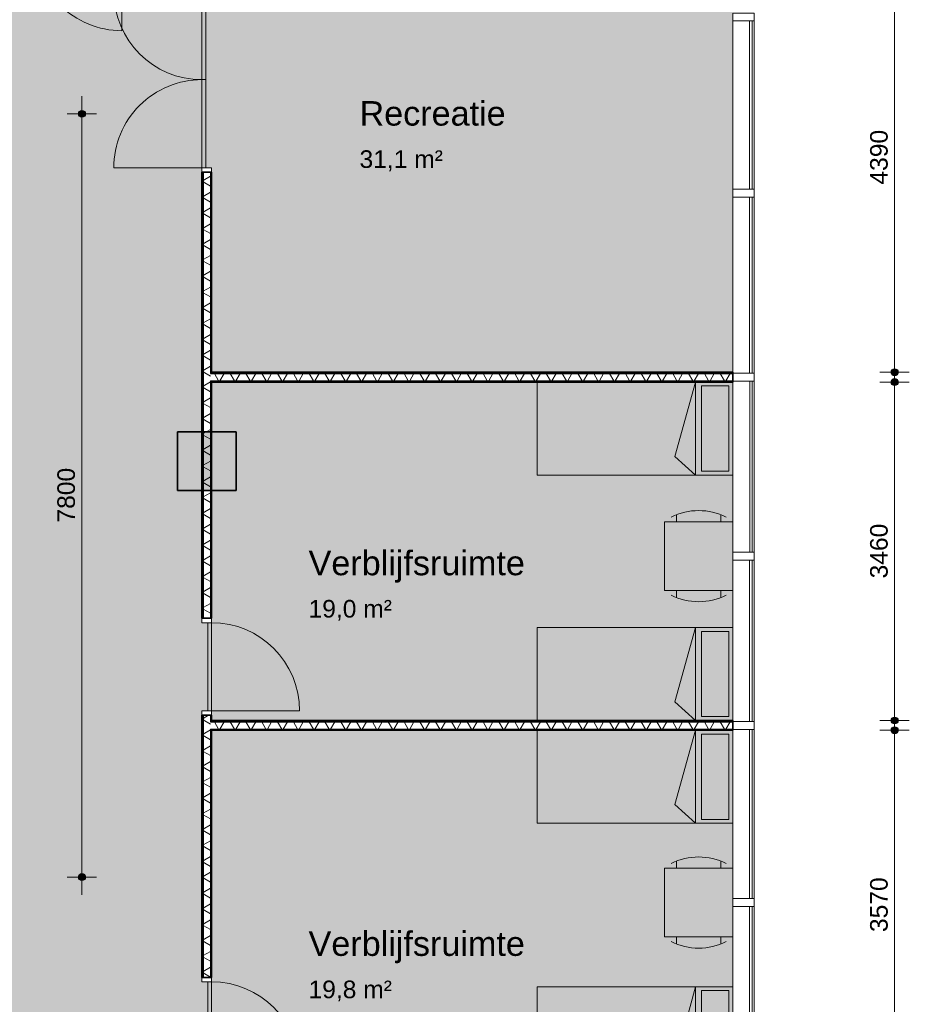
# Model space of a CAD drawing. Header units: millimetres. Extents: x 78984 to 109533, y 218 to 35070.
# Tile 23 of 28: x 100435 to 109533, y 14316 to 24378. Entities that reach past the tile are written whole.
import ezdxf

# ---------------------------------------------------------------- set-up
doc = ezdxf.new("R2010")
doc.units = ezdxf.units.MM
doc.linetypes.add('Hidden', pattern=[4, 2, -2])
for name, color, linetype, lineweight in [('A-ANNO-DIMS', 211, 'Continuous', 9), ('A-ANNO-DIMS-100', 211, 'Continuous', 9), ('A-AREA-IDEN', 2, 'Continuous', 13), ('A-AREA-PATT', 32, 'Continuous', 9), ('A-DETL', 90, 'Continuous', 13), ('A-DOOR', 31, 'Continuous', 18), ('A-DOOR-FRAM', 31, 'Continuous', 13), ('A-GLAZ-CURT', 52, 'Continuous', 13), ('A-GLAZ-CWMG', 51, 'Continuous', 13), ('A-WALL', 113, 'Continuous', 18), ('A-WALL-PATT', 111, 'Continuous', 35), ('I-WALL', 2, 'Continuous', 18), ('S-COLS', 52, 'Continuous', 18)]:
    doc.layers.add(name, color=color, linetype=linetype, lineweight=lineweight)
doc.styles.add('Arial', font='arial.ttf', dxfattribs={"height": 180})
doc.styles.add('Arial_1', font='arial.ttf', dxfattribs={"height": 250})
doc.dimstyles.new('1_8mm', dxfattribs={"dimscale": 304.8, "dimtxt": 183.646692, "dimasz": 0.918635, "dimexe": 0.492126, "dimexo": 0.0625, "dimgap": 0.059055, "dimtad": 1, "dimdec": 0, "dimrnd": 5, "dimzin": 0, "dimdsep": 46, "dimtxsty": 'Arial', "dimblk1": 'DOTSMALL', "dimblk2": 'DOTSMALL', "dimsah": 1, "dimcen": 0.09, "dimdle": 0.590551, "dimazin": 0, "dimtfac": 1, "dimtdec": 4, "dimtix": 1, "dimtmove": 0, "dimatfit": 3, "dimfxl": 0.492126, "dimfxlon": 1, "dimtvp": 1, "dimtolj": 1, "dimtzin": 0, "dimlwd": 13, "dimlwe": 13, "dimarcsym": 2})
pattern_1 = [(0, (102297.75, 15775.7), (0, 200), []), (0, (102297.75, 15759.7), (0, 200), []), (0, (102297.75, 15743.7), (0, 200), []), (0, (102297.75, 15727.7), (0, 200), [])]
pattern_2 = [(90, (105062.75, 17115.65), (-200, -6e-13), []), (90, (105078.75, 17115.65), (-200, -6e-13), []), (90, (105094.75, 17115.65), (-200, -6e-13), []), (90, (105110.75, 17115.65), (-200, -6e-13), [])]
pattern_3 = [(90, (105062.75, 20674.71), (-200, -6e-13), []), (90, (105078.75, 20674.71), (-200, -6e-13), []), (90, (105094.75, 20674.71), (-200, -6e-13), []), (90, (105110.75, 20674.71), (-200, -6e-13), [])]

# ---------------------------------------------------------------- blocks, each defined once
blk = doc.blocks.new('System Panel - glas_offset-35-7511927-plot_02')
at = {"layer": 'A-GLAZ-CURT'}
for p, q in [((860, -22.5), (-860, -22.5)), ((-860, -22.5), (-860, -47.5)), ((-860, -47.5), (860, -47.5)), ((860, -47.5), (860, -22.5))]:
    blk.add_line(p, q, dxfattribs=at)
blk = doc.blocks.new('Rectangular Mullion - 80x220-V5-plot_02')
at = {"layer": 'A-GLAZ-CWMG'}
for p, q in [((107728, 22646), (107728, 24366)), ((107948, 22646), (107948, 24366))]:
    blk.add_line(p, q, dxfattribs=at)
blk = doc.blocks.new('Rectangular Mullion - 80x220-7500623-plot_02')
at = {"layer": 'A-GLAZ-CWMG'}
for p, q in [((-40, 220), (40, 220)), ((-40, 0), (-40, 220)), ((40, 220), (40, 0)), ((40, 0), (-40, 0))]:
    blk.add_line(p, q, dxfattribs=at)
blk = doc.blocks.new('System Panel - glas_offset-35-7518252-plot_02')
at = {"layer": 'A-GLAZ-CURT'}
for p, q in [((900, -23), (-900, -23)), ((-900, -23), (-900, -48)), ((-900, -48), (900, -48)), ((900, -48), (900, -23))]:
    blk.add_line(p, q, dxfattribs=at)
blk = doc.blocks.new('Rectangular Mullion - 80x220-7518248-plot_02')
at = {"layer": 'A-GLAZ-CWMG'}
for p, q in [((107728, 20775), (107728, 22566)), ((107948, 20765), (107948, 22566))]:
    blk.add_line(p, q, dxfattribs=at)
blk = doc.blocks.new('System Panel - glas_offset-35-7511177-plot_02')
at = {"layer": 'A-GLAZ-CURT'}
for p, q in [((825, -22.5), (-825, -22.5)), ((-825, -22.5), (-825, -47.5)), ((-825, -47.5), (825, -47.5)), ((825, -47.5), (825, -22.5))]:
    blk.add_line(p, q, dxfattribs=at)
blk = doc.blocks.new('Rectangular Mullion - 80x220-7511936-plot_02')
at = {"layer": 'A-GLAZ-CWMG'}
for p, q in [((86108, 33566), (84458, 33566)), ((86098, 33346), (84458, 33346))]:
    blk.add_line(p, q, dxfattribs=at)
blk = doc.blocks.new('System Panel - glas_offset-35-7518303-plot_02')
at = {"layer": 'A-GLAZ-CURT'}
for p, q in [((875, -23), (-875, -23)), ((-875, -23), (-875, -47)), ((-875, -47), (875, -47)), ((875, -47), (875, -23))]:
    blk.add_line(p, q, dxfattribs=at)
blk = doc.blocks.new('Rectangular Mullion - 80x220-7518300-plot_02')
at = {"layer": 'A-GLAZ-CWMG'}
for p, q in [((107728, 18936), (107728, 20675)), ((107948, 18936), (107948, 20685))]:
    blk.add_line(p, q, dxfattribs=at)
blk = doc.blocks.new('System Panel - glas_offset-35-7511933-plot_02')
at = {"layer": 'A-GLAZ-CURT'}
for p, q in [((865, -22.5), (-865, -22.5)), ((-865, -22.5), (-865, -47.5)), ((-865, -47.5), (865, -47.5)), ((865, -47.5), (865, -22.5))]:
    blk.add_line(p, q, dxfattribs=at)
blk = doc.blocks.new('Rectangular Mullion - 80x220-7511930-plot_02')
at = {"layer": 'A-GLAZ-CWMG'}
for p, q in [((87918, 33566), (86188, 33566)), ((87918, 33346), (86198, 33346))]:
    blk.add_line(p, q, dxfattribs=at)
blk = doc.blocks.new('System Panel - glas_offset-35-7511376-plot_02')
at = {"layer": 'A-GLAZ-CURT'}
for p, q in [((890, -22.5), (-890, -22.5)), ((-890, -22.5), (-890, -47.5)), ((-890, -47.5), (890, -47.5)), ((890, -47.5), (890, -22.5))]:
    blk.add_line(p, q, dxfattribs=at)
blk = doc.blocks.new('Rectangular Mullion - 80x220-V6-plot_02')
at = {"layer": 'A-GLAZ-CWMG'}
for p, q in [((107728, 13546), (107728, 15316)), ((107948, 13536), (107948, 15316))]:
    blk.add_line(p, q, dxfattribs=at)
blk = doc.blocks.new('200_32_ISR_deur_binnen - dagmaat 0900x2300-7587201-plot_02')
at = {"layer": 'A-DOOR', "lineweight": 13}
blk.add_hatch(color=256, dxfattribs=at).paths.add_polyline_path([(-450, 100), (-450, 60), (450, 60), (450, 100), (-423, 100)])
for p, q in [((-450, 100), (-450, 1000)), ((-450, 100), (450, 100)), ((-450, 100), (-450, 60)), ((450, 100), (-450, 100)), ((-450, 60), (450, 60)), ((450, 60), (450, 100))]:
    blk.add_line(p, q, dxfattribs=at)
at = {"layer": 'A-DOOR', "linetype": 'Hidden', "lineweight": 13}
blk.add_line((-450, 60), (450, 60), dxfattribs=at)
at = {"layer": 'A-DOOR', "lineweight": 13}
blk.add_arc((-450, 100), 900, 360, 90, dxfattribs=at)
at = {"layer": 'A-DOOR-FRAM'}
for p, q in [((-450, 100), (-495, 100)), ((-495, 0), (-450, 0)), ((-450, 0), (-450, 100)), ((495, 100), (450, 100)), ((450, 100), (450, 0)), ((450, 0), (495, 0))]:
    blk.add_line(p, q, dxfattribs=at)
blk = doc.blocks.new('300_28_ISR_kolom_vierkant_beton - 600x600-7608494-plot_02')
at = {"layer": 'S-COLS'}
blk.add_hatch(color=256, dxfattribs=at).paths.add_polyline_path([(300, -300), (300, 300), (-300, 300), (-300, -300)])
at = {"layer": 'S-COLS', "lineweight": 35}
for p, q in [((300, 300), (-300, 300)), ((-300, 300), (-300, -300)), ((300, -300), (300, 300)), ((-300, -300), (300, -300))]:
    blk.add_line(p, q, dxfattribs=at)
blk = doc.blocks.new('200_32_ISR_deur_binnen_dubbel - dagmaat 1800x2300-7631075-plot_02')
at = {"layer": 'A-DOOR', "lineweight": 13}
for points in [[(-900, 10), (0, 10), (0, 50), (-900, 50)], [(0, 10), (900, 10), (900, 50), (0, 50)]]:
    blk.add_hatch(color=256, dxfattribs=at).paths.add_polyline_path(points)
for p, q in [((-900, 50), (-900, 950)), ((900, 50), (900, 950)), ((-900, 50), (-39, 50)), ((-900, 50), (-900, 10)), ((0, 50), (-900, 50)), ((-900, 10), (0, 10)), ((900, 50), (0, 50)), ((0, 50), (0, 10)), ((0, 10), (0, 50)), ((0, 10), (900, 10)), ((900, 50), (39, 50)), ((900, 10), (900, 50))]:
    blk.add_line(p, q, dxfattribs=at)
at = {"layer": 'A-DOOR', "linetype": 'Hidden', "lineweight": 13}
for p, q in [((-900, 10), (-39, 10)), ((900, 10), (39, 10))]:
    blk.add_line(p, q, dxfattribs=at)
at = {"layer": 'A-DOOR', "lineweight": 13}
for centre, start, end in [((-900, 50), 360, 90), ((900, 50), 90, 180)]:
    blk.add_arc(centre, 900, start, end, dxfattribs=at)
at = {"layer": 'A-DOOR-FRAM'}
for p, q in [((-900, 50), (-945, 50)), ((-900, -50), (-900, 50)), ((945, 50), (900, 50)), ((900, 50), (900, -50)), ((-945, -50), (-900, -50)), ((900, -50), (945, -50))]:
    blk.add_line(p, q, dxfattribs=at)
blk = doc.blocks.new('200_32_ISR_deur_binnen - dagmaat 0900x2300-7594411-plot_02')
at = {"layer": 'A-DOOR', "lineweight": 13}
blk.add_hatch(color=256, dxfattribs=at).paths.add_polyline_path([(450, -10), (-450, -10), (-450, -50), (450, -50)])
at = {"layer": 'A-DOOR', "linetype": 'Hidden', "lineweight": 13}
blk.add_line((-450, -10), (450, -10), dxfattribs=at)
at = {"layer": 'A-DOOR', "lineweight": 13}
for p, q in [((-450, -10), (450, -10)), ((-450, -50), (-450, -10)), ((-450, -50), (-450, -950)), ((-450, -50), (450, -50)), ((450, -50), (-450, -50)), ((450, -10), (450, -50))]:
    blk.add_line(p, q, dxfattribs=at)
blk.add_arc((-450, -50), 900, 270, 0, dxfattribs=at)
at = {"layer": 'A-DOOR-FRAM'}
for p, q in [((-495, 50), (-450, 50)), ((-450, 50), (-450, -50)), ((450, -50), (450, 50)), ((450, 50), (495, 50)), ((-450, -50), (-495, -50)), ((495, -50), (450, -50))]:
    blk.add_line(p, q, dxfattribs=at)
blk = doc.blocks.new('DIMBLOCK34-plot_02')
at = {"layer": 'A-ANNO-DIMS-100', "lineweight": 25}
h = blk.add_hatch(color=256, dxfattribs=at)
edge = h.paths.add_edge_path()
edge.add_arc((101072, 23416), 35, 0, 360)
h = blk.add_hatch(color=256, dxfattribs=at)
edge = h.paths.add_edge_path()
edge.add_arc((101072, 15616), 35, 0, 360)
at = {"layer": 'A-ANNO-DIMS-100', "lineweight": 13}
for p, q in [((101072, 15436), (101072, 23596)), ((101072, 23416), (100922, 23416)), ((101072, 23416), (101222, 23416)), ((101072, 15616), (100922, 15616)), ((101072, 15616), (101222, 15616))]:
    blk.add_line(p, q, dxfattribs=at)
at = {"layer": 'A-ANNO-DIMS-100', "lineweight": 25}
for centre in [(101072, 23416), (101072, 15616)]:
    blk.add_circle(centre, 35, dxfattribs=at)
at = {"layer": 'A-ANNO-DIMS-100', "color": 0, "lineweight": 13, "insert": (100820, 19239), "char_height": 180, "width": 664.52, "attachment_point": 1, "rotation": 90, "line_spacing_factor": 0.941778, "style": 'Arial'}
blk.add_mtext('7800', dxfattribs=at)
blk = doc.blocks.new('_DotSmall')
at = {"color": 0, "linetype": 'ByBlock', "const_width": 0.5}
blk.add_lwpolyline([(-0.0625, 0, 1), (0.0625, 0, 1)], format="xyb", close=True, dxfattribs=at)
blk = doc.blocks.new('DIMBLOCK43-plot_02')
at = {"layer": 'A-ANNO-DIMS-100', "lineweight": 25}
h = blk.add_hatch(color=256, dxfattribs=at)
edge = h.paths.add_edge_path()
edge.add_arc((109383, 17116), 35, 0, 360)
h = blk.add_hatch(color=256, dxfattribs=at)
edge = h.paths.add_edge_path()
edge.add_arc((109383, 13546), 35, 0, 360)
at = {"layer": 'A-ANNO-DIMS-100', "lineweight": 13}
for p, q in [((109383, 17296), (109383, 13366)), ((109383, 17116), (109233, 17116)), ((109383, 17116), (109533, 17116)), ((109383, 13546), (109233, 13546)), ((109383, 13546), (109533, 13546))]:
    blk.add_line(p, q, dxfattribs=at)
at = {"layer": 'A-ANNO-DIMS-100', "lineweight": 25}
for centre in [(109383, 17116), (109383, 13546)]:
    blk.add_circle(centre, 35, dxfattribs=at)
at = {"layer": 'A-ANNO-DIMS-100', "color": 0, "lineweight": 13, "insert": (109132, 15054), "char_height": 180, "width": 664.52, "attachment_point": 1, "rotation": 90, "line_spacing_factor": 0.941778, "style": 'Arial'}
blk.add_mtext('3570', dxfattribs=at)
blk = doc.blocks.new('DIMBLOCK44-plot_02')
at = {"layer": 'A-ANNO-DIMS-100', "lineweight": 25}
h = blk.add_hatch(color=256, dxfattribs=at)
edge = h.paths.add_edge_path()
edge.add_arc((109383, 20675), 35, 0, 360)
h = blk.add_hatch(color=256, dxfattribs=at)
edge = h.paths.add_edge_path()
edge.add_arc((109383, 17216), 35, 0, 360)
at = {"layer": 'A-ANNO-DIMS-100', "lineweight": 13}
for p, q in [((109383, 20855), (109383, 17036)), ((109383, 20675), (109233, 20675)), ((109383, 20675), (109533, 20675)), ((109383, 17216), (109233, 17216)), ((109383, 17216), (109533, 17216))]:
    blk.add_line(p, q, dxfattribs=at)
at = {"layer": 'A-ANNO-DIMS-100', "lineweight": 25}
for centre in [(109383, 20675), (109383, 17216)]:
    blk.add_circle(centre, 35, dxfattribs=at)
at = {"layer": 'A-ANNO-DIMS-100', "color": 0, "lineweight": 13, "insert": (109132, 18668), "char_height": 180, "width": 664.52, "attachment_point": 1, "rotation": 90, "line_spacing_factor": 0.941778, "style": 'Arial'}
blk.add_mtext('3460', dxfattribs=at)
blk = doc.blocks.new('DIMBLOCK46-plot_02')
at = {"layer": 'A-ANNO-DIMS-100', "lineweight": 25}
h = blk.add_hatch(color=256, dxfattribs=at)
edge = h.paths.add_edge_path()
edge.add_arc((109383, 25166), 35, 0, 360)
h = blk.add_hatch(color=256, dxfattribs=at)
edge = h.paths.add_edge_path()
edge.add_arc((109383, 20775), 35, 0, 360)
at = {"layer": 'A-ANNO-DIMS-100', "lineweight": 13}
for p, q in [((109383, 25166), (109233, 25166)), ((109383, 25166), (109383, 20595)), ((109383, 25166), (109533, 25166)), ((109383, 20775), (109233, 20775)), ((109383, 20775), (109533, 20775))]:
    blk.add_line(p, q, dxfattribs=at)
at = {"layer": 'A-ANNO-DIMS-100', "lineweight": 25}
for centre in [(109383, 25166), (109383, 20775)]:
    blk.add_circle(centre, 35, dxfattribs=at)
at = {"layer": 'A-ANNO-DIMS-100', "color": 0, "lineweight": 13, "insert": (109132, 22693), "char_height": 180, "width": 664.52, "attachment_point": 1, "rotation": 90, "line_spacing_factor": 0.941778, "style": 'Arial'}
blk.add_mtext('4390', dxfattribs=at)

msp = doc.modelspace()

# ---------------------------------------------------------------- hatches: boundary and pattern name
at = {"layer": 'A-AREA-PATT'}
h = msp.add_hatch(color=9, dxfattribs=at)
h.paths.add_polyline_path([(100717.8, 6385.6), (102297.8, 6385.6), (102297.8, 6485.6), (102347.8, 6485.6), (102347.8, 7385.6), (102297.8, 7385.6), (102297.8, 11465.8), (102047.6, 11465.8), (102047.6, 12065.8), (102297.8, 12065.8), (102297.8, 12445.7), (102347.8, 12445.7), (102347.8, 13345.7), (102297.8, 13345.7), (102297.8, 13645.7), (102347.8, 13645.7), (102347.8, 14545.7), (102297.8, 14545.7), (102297.8, 17315.7), (102347.8, 17315.7), (102347.8, 18215.7), (102297.8, 18215.7), (102297.8, 19565.2), (102047.6, 19565.2), (102047.6, 20165.2), (102297.8, 20165.2), (102297.8, 25165.7), (88647.7, 25165.7), (88647.7, 27665.6), (88547.4, 27665.6), (88547.4, 28265.6), (89147.4, 28265.6), (89147.4, 28065.8), (104107.8, 28065.8), (104107.8, 28145.8), (104157.8, 28145.8), (104157.8, 28920.8), (104107.8, 28920.8), (104107.8, 29265.7), (99707.8, 29265.7), (99707.8, 29315.7), (98932.8, 29315.7), (98932.8, 29265.7), (94282.8, 29265.7), (94282.8, 29315.7), (93507.8, 29315.7), (93507.8, 29265.7), (93207.8, 29265.7), (93207.8, 29315.7), (92432.8, 29315.7), (92432.8, 29265.7), (87907.8, 29265.7), (87907.8, 33279.8), (87957.8, 33279.8), (87957.8, 33345.7), (86197.8, 33345.7), (86197.8, 33245.7), (86147.8, 33245.7), (86147.8, 32345.7), (86197.8, 32345.7), (86197.8, 27185.8), (86147.8, 27185.8), (86147.8, 26285.8), (86197.8, 26285.8), (86197.8, 25985.8), (86147.8, 25985.8), (86147.8, 25085.8), (86197.8, 25085.8), (86197.8, 22510.7), (86147.8, 22510.7), (86147.8, 21610.7), (86197.8, 21610.7), (86197.8, 20165.8), (86447.8, 20165.8), (86447.8, 19565.8), (86197.8, 19565.8), (86197.8, 16350.7), (86147.8, 16350.7), (86147.8, 15450.7), (86197.8, 15450.7), (86197.8, 15260.7), (86147.8, 15260.7), (86147.8, 14360.7), (86197.8, 14360.7), (86197.8, 12065.8), (86447.8, 12065.8), (86447.8, 11465.8), (86197.8, 11465.8), (86197.8, 7485.7), (86147.8, 7485.7), (86147.8, 6585.7), (86197.8, 6585.7), (86196.9, 6451.8), (86147.8, 6451.8), (86147.8, 6385.6), (88647.7, 6385.6), (88647.7, 14015.7), (90447.7, 14015.7), (90447.7, 13965.7), (91347.7, 13965.7), (91347.7, 14015.7), (91647.7, 14015.7), (91647.7, 13965.7), (92547.7, 13965.7), (92547.7, 14015.7), (94347.7, 14015.7), (94347.7, 10065.7), (96777.8, 10065.7), (96777.8, 10665.7), (96827.8, 10665.7), (96827.8, 11565.7), (96777.8, 11565.7), (96777.8, 14015.7), (100677.8, 14015.7), (100677.8, 6385.6)])
h.paths.add_polyline_path([(88697.7, 8140.6), (88697.7, 8915.6), (88687.7, 8915.6), (88687.7, 8140.6)])
h.paths.add_polyline_path([(88687.7, 9910.7), (88697.7, 9910.7), (88697.7, 10685.7), (88687.7, 10685.7), (88687.7, 10563.1)])
h.paths.add_polyline_path([(95292.7, 9965.7), (96192.7, 9965.7), (96192.7, 10025.7), (94392.7, 10025.7), (94392.7, 9965.7)])
h.paths.add_polyline_path([(99177.8, 13965.7), (99177.8, 13975.7), (98277.8, 13975.7), (98277.8, 13965.7), (98564.8, 13965.7)])
h.paths.add_polyline_path([(100295.5, 15515.8), (100100.3, 15515.8), (100100.3, 15565.8), (99200.3, 15565.8), (99200.3, 15515.8), (96369.2, 15515.8), (96369.2, 15565.8), (95469.2, 15565.8), (95469.2, 15515.8), (94079.8, 15515.8), (94079.8, 15565.8), (93179.8, 15565.8), (93179.8, 15515.8), (91929.8, 15515.8), (91929.8, 15565.8), (91029.8, 15565.8), (91029.8, 15515.8), (89692.7, 15515.8), (89692.7, 15565.8), (88792.7, 15565.8), (88792.7, 15515.8), (88647.7, 15515.8), (88647.7, 23515.8), (88792.7, 23515.8), (88792.7, 23465.8), (89692.7, 23465.8), (89692.7, 23515.8), (91029.8, 23515.8), (91029.8, 23465.8), (91929.8, 23465.8), (91929.8, 23515.8), (93179.8, 23515.8), (93179.8, 23465.8), (94079.8, 23465.8), (94079.8, 23515.8), (95469.2, 23515.8), (95469.2, 23465.8), (96369.2, 23465.8), (96369.2, 23515.8), (99200.3, 23515.8), (99200.3, 23465.8), (100100.3, 23465.8), (100100.3, 23515.8), (100334.8, 23515.8), (100334.6, 15515.8), (100322.3, 15515.8)])
h.paths.add_polyline_path([(102337.8, 22865.5), (102347.8, 22865.5), (102347.8, 24665.5), (102337.8, 24665.5), (102337.8, 23465.8)])
h.paths.add_polyline_path([(101453, 25205.7), (101480.3, 25205.7), (101480.3, 25265.7), (100580.3, 25265.7), (100580.3, 25205.7)])
h.paths.add_polyline_path([(99010.4, 25205.7), (99785.4, 25205.7), (99785.4, 25265.7), (99010.4, 25265.7)])
h.paths.add_polyline_path([(95676.5, 25205.7), (95935.2, 25205.7), (95935.2, 25265.7), (95160.2, 25265.7), (95160.2, 25205.7), (95284.8, 25205.7)])
h.paths.add_polyline_path([(93357.8, 28015.8), (93747.2, 28015.8), (93747.2, 28025.8), (92847.2, 28025.8), (92847.2, 28015.8)])
h.paths.add_polyline_path([(90097.3, 28015.8), (90097.3, 28025.8), (89197.3, 28025.8), (89197.3, 28015.8), (89900, 28015.8)])
msp.add_hatch(color=41, dxfattribs=at).paths.add_polyline_path([(105397.8, 20774.7), (107727.8, 20774.7), (107727.7, 27965.7), (107661.8, 27965.7), (107661.8, 27915.7), (105497.8, 27915.7), (105497.8, 25165.7), (102397.8, 25165.7), (102397.8, 24665.5), (102347.8, 24665.5), (102347.8, 22865.5), (102397.8, 22865.5), (102397.8, 20774.7)])
h = msp.add_hatch(color=9, dxfattribs=at)
h.paths.add_polyline_path([(104341.3, 17215.7), (107727.8, 17215.7), (107727.8, 20674.7), (102397.8, 20674.7), (102397.8, 20165.2), (102647.6, 20165.2), (102647.6, 19565.2), (102397.8, 19565.2), (102397.8, 17215.7), (102647.6, 17215.7)])
h.paths.add_polyline_path([(102357.8, 17315.7), (102357.8, 18215.7), (102347.8, 18215.7), (102347.8, 17315.7)])
h = msp.add_hatch(color=9, dxfattribs=at)
h.paths.add_polyline_path([(107229.5, 13545.7), (107727.8, 13545.7), (107727.8, 17115.7), (102397.8, 17115.7), (102397.8, 13545.7), (104341.3, 13545.7)])
h.paths.add_polyline_path([(102357.8, 13645.7), (102357.8, 14545.7), (102347.8, 14545.7), (102347.8, 13645.7)])
at = {"layer": 'A-WALL-PATT', "lineweight": 9}
h = msp.add_hatch(dxfattribs=at)
h.set_pattern_fill('FP_5', color=256, angle=90, style=0, pattern_type=2)
h.set_pattern_definition(pattern_1)
h.paths.add_polyline_path([(102310.3, 6385.6), (102310.3, 6440.6), (102297.8, 6440.6), (102297.8, 6385.6)])
h.paths.add_polyline_path([(102310.3, 7430.6), (102310.3, 12400.7), (102297.8, 12400.7), (102297.8, 7430.6)])
h.paths.add_polyline_path([(102310.3, 13390.7), (102310.3, 13600.7), (102297.8, 13600.7), (102297.8, 13390.7)])
h.paths.add_polyline_path([(102310.3, 14590.7), (102310.3, 17270.7), (102297.8, 17270.7), (102297.8, 14590.7)])
h.paths.add_polyline_path([(102297.8, 18260.7), (102310.3, 18260.7), (102310.3, 22820.5), (102297.8, 22820.5), (102297.8, 18730.6)])
h.paths.add_polyline_path([(102297.8, 24710.5), (102310.3, 24710.5), (102310.3, 25165.7), (102297.8, 25165.7), (102297.8, 24856.3)])
h = msp.add_hatch(dxfattribs=at)
h.set_pattern_fill('FP_6', color=256, angle=60, style=0, pattern_type=2)
h.set_pattern_definition([(330, (102297.75, 15775.7), (70, 121.2436), []), (30, (102297.75, 15775.7), (-70, 121.2436), [])])
h.paths.add_polyline_path([(102385.3, 6385.6), (102385.3, 6440.6), (102310.3, 6440.6), (102310.3, 6385.6)])
h.paths.add_polyline_path([(102385.3, 7430.6), (102385.3, 12400.7), (102310.3, 12400.7), (102310.3, 7430.6)])
h.paths.add_polyline_path([(102310.3, 13390.7), (102385.3, 13390.7), (102385.3, 13600.7), (102310.3, 13600.7)])
h.paths.add_polyline_path([(102385.3, 14590.7), (102385.3, 17270.7), (102310.3, 17270.7), (102310.3, 14590.7)])
h.paths.add_polyline_path([(102310.3, 18260.7), (102385.3, 18260.7), (102385.3, 22820.5), (102310.3, 22820.5), (102310.3, 18730.6)])
h.paths.add_polyline_path([(102310.3, 24710.5), (102385.3, 24710.5), (102385.3, 25165.7), (102310.3, 25165.7), (102310.3, 24856.3)])
h = msp.add_hatch(dxfattribs=at)
h.set_pattern_fill('FP_5', color=256, angle=90, style=0, pattern_type=2)
h.set_pattern_definition(pattern_1)
h.paths.add_polyline_path([(102397.8, 6385.6), (102397.8, 6440.6), (102385.3, 6440.6), (102385.3, 6385.6)])
h.paths.add_polyline_path([(102397.8, 7430.6), (102397.8, 9918.2), (102385.3, 9918.2), (102385.3, 7430.6)])
h.paths.add_polyline_path([(102385.3, 9993.2), (102397.8, 9993.2), (102397.8, 12400.7), (102385.3, 12400.7)])
h.paths.add_polyline_path([(102385.3, 13390.7), (102397.8, 13390.7), (102397.8, 13458.2), (102385.3, 13458.2)])
h.paths.add_polyline_path([(102397.8, 13533.2), (102397.8, 13600.7), (102385.3, 13600.7), (102385.3, 13533.2)])
h.paths.add_polyline_path([(102385.3, 14590.7), (102397.8, 14590.7), (102397.8, 17128.2), (102385.3, 17128.2), (102385.3, 14646.9)])
h.paths.add_polyline_path([(102385.3, 17203.2), (102397.8, 17203.2), (102397.8, 17270.7), (102385.3, 17270.7)])
h.paths.add_polyline_path([(102385.3, 18260.7), (102397.8, 18260.7), (102397.8, 20687.2), (102385.3, 20687.2), (102385.3, 18730.6)])
h.paths.add_polyline_path([(102397.8, 20762.2), (102397.8, 22820.5), (102385.3, 22820.5), (102385.3, 20762.2)])
h.paths.add_polyline_path([(102385.3, 24710.5), (102397.8, 24710.5), (102397.8, 25165.7), (102385.3, 25165.7), (102385.3, 24856.3)])
h = msp.add_hatch(dxfattribs=at)
h.set_pattern_fill('FP_40', color=256, angle=60, style=0, pattern_type=2)
h.set_pattern_definition([(60, (105062.75, 20674.71), (-121.2436, 70), []), (120, (105062.75, 20674.71), (-121.2436, -70), [])])
h.paths.add_polyline_path([(107229.5, 20687.2), (107727.8, 20687.2), (107727.8, 20762.2), (102385.3, 20762.2), (102385.3, 20687.2), (104341.3, 20687.2)])
h = msp.add_hatch(dxfattribs=at)
h.set_pattern_fill('FP_39', color=256, angle=90, style=0, pattern_type=2)
h.set_pattern_definition(pattern_3)
h.paths.add_polyline_path([(107727.8, 20762.2), (107727.8, 20774.7), (102397.8, 20774.7), (102397.8, 20762.2), (107229.5, 20762.2)])
h = msp.add_hatch(dxfattribs=at)
h.set_pattern_fill('FP_39', color=256, angle=90, style=0, pattern_type=2)
h.set_pattern_definition(pattern_3)
h.paths.add_polyline_path([(107727.8, 20674.7), (107727.8, 20687.2), (102397.8, 20687.2), (102397.8, 20674.7), (107229.5, 20674.7)])
h = msp.add_hatch(dxfattribs=at)
h.set_pattern_fill('FP_27', color=256, angle=90, style=0, pattern_type=2)
h.set_pattern_definition(pattern_2)
h.paths.add_polyline_path([(107727.8, 17203.2), (107727.8, 17215.7), (102397.8, 17215.7), (102397.8, 17203.2), (107229.5, 17203.2)])
h = msp.add_hatch(dxfattribs=at)
h.set_pattern_fill('FP_28', color=256, angle=60, style=0, pattern_type=2)
h.set_pattern_definition([(60, (105062.75, 17115.65), (-121.2436, 70), []), (120, (105062.75, 17115.65), (-121.2436, -70), [])])
h.paths.add_polyline_path([(107727.8, 17128.2), (107727.8, 17203.2), (102385.3, 17203.2), (102385.3, 17128.2), (107229.5, 17128.2)])
h = msp.add_hatch(dxfattribs=at)
h.set_pattern_fill('FP_27', color=256, angle=90, style=0, pattern_type=2)
h.set_pattern_definition(pattern_2)
h.paths.add_polyline_path([(107727.8, 17115.7), (107727.8, 17128.2), (102397.8, 17128.2), (102397.8, 17115.7), (107229.5, 17115.7)])

# ---------------------------------------------------------------- linework, layer by layer
at = {"layer": 'A-DETL', "lineweight": 9}
for p, q in [((105727.8, 19724.7), (105727.8, 20674.7)), ((105727.8, 20674.7), (107727.8, 20674.7)), ((107136, 19915.4), (107347.8, 20674.7)), ((107347.8, 20674.7), (107347.8, 19724.7)), ((107687.8, 20634.7), (107407.8, 20634.7)), ((107407.8, 20634.7), (107407.8, 19764.7)), ((107687.8, 19764.7), (107687.8, 20634.7)), ((107727.8, 19724.7), (107727.8, 20674.7)), ((107347.8, 19724.7), (107136, 19915.4)), ((107727.8, 19724.7), (105727.8, 19724.7)), ((107407.8, 19764.7), (107687.8, 19764.7)), ((105727.8, 17215.7), (105727.8, 18165.7)), ((105727.8, 18165.7), (107727.8, 18165.7)), ((107136, 17406.4), (107347.8, 18165.7)), ((107347.8, 18165.7), (107347.8, 17215.7)), ((107687.8, 18125.7), (107407.8, 18125.7)), ((107407.8, 18125.7), (107407.8, 17255.7)), ((107687.8, 17255.7), (107687.8, 18125.7)), ((107727.8, 17215.7), (107727.8, 18165.7)), ((107347.8, 17215.7), (107136, 17406.4)), ((107727.8, 17215.7), (105727.8, 17215.7)), ((107407.8, 17255.7), (107687.8, 17255.7)), ((105727.8, 16165.7), (105727.8, 17115.7)), ((105727.8, 17115.7), (107727.8, 17115.7)), ((107136, 16356.4), (107347.8, 17115.7)), ((107347.8, 17115.7), (107347.8, 16165.7)), ((107727.8, 16165.7), (107727.8, 17115.7)), ((107687.8, 17075.7), (107407.8, 17075.7)), ((107407.8, 17075.7), (107407.8, 16205.7)), ((107687.8, 16205.7), (107687.8, 17075.7)), ((107347.8, 16165.7), (107136, 16356.4)), ((107407.8, 16205.7), (107687.8, 16205.7)), ((107727.8, 16165.7), (105727.8, 16165.7)), ((105727.8, 13545.7), (105727.8, 14495.7)), ((105727.8, 14495.7), (107727.8, 14495.7)), ((107136, 13736.4), (107347.8, 14495.7)), ((107347.8, 14495.7), (107347.8, 13545.7)), ((107727.8, 13545.7), (107727.8, 14495.7)), ((107687.8, 14455.7), (107407.8, 14455.7)), ((107407.8, 14455.7), (107407.8, 13585.7)), ((107687.8, 13585.7), (107687.8, 14455.7))]:
    msp.add_line(p, q, dxfattribs=at)
at = {"layer": 'A-DETL'}
for p, q in [((107027.8, 19245.7), (107027.8, 18545.7)), ((107727.8, 19245.7), (107027.8, 19245.7)), ((107152.6, 19319), (107152.6, 19245.7)), ((107605, 19319), (107605, 19245.7)), ((107727.8, 18545.7), (107727.8, 19245.7)), ((107027.8, 18545.7), (107727.8, 18545.7)), ((107152.6, 18472.3), (107152.6, 18545.7)), ((107605, 18472.3), (107605, 18545.7)), ((107027.8, 15705.7), (107027.8, 15005.7)), ((107727.8, 15705.7), (107027.8, 15705.7)), ((107152.6, 15779), (107152.6, 15705.7)), ((107605, 15779), (107605, 15705.7)), ((107727.8, 15005.7), (107727.8, 15705.7)), ((107027.8, 15005.7), (107727.8, 15005.7)), ((107152.6, 14932.3), (107152.6, 15005.7)), ((107605, 14932.3), (107605, 15005.7))]:
    msp.add_line(p, q, dxfattribs=at)
for centre, start, end in [((107378.8, 18735.8), 63.41048, 116.58952), ((107378.8, 19055.5), 243.41048, 296.58952), ((107378.8, 15195.8), 63.41048, 116.58952), ((107378.8, 15515.5), 243.41048, 296.58952)]:
    msp.add_arc(centre, 625.6, start, end, dxfattribs=at)
at = {"layer": 'A-WALL', "lineweight": 25}
for p, q in [((102310.3, 22820.5), (102310.3, 18260.7)), ((102385.3, 22820.5), (102385.3, 20762.2)), ((102385.3, 20762.2), (107727.8, 20762.2)), ((102385.3, 20687.2), (102385.3, 18260.7)), ((102385.3, 20687.2), (107727.8, 20687.2)), ((102310.3, 17270.7), (102310.3, 14590.7)), ((102385.3, 17270.7), (102385.3, 17203.2)), ((102385.3, 17203.2), (107727.8, 17203.2)), ((102385.3, 17128.2), (102385.3, 14590.7)), ((102385.3, 17128.2), (107727.8, 17128.2))]:
    msp.add_line(p, q, dxfattribs=at)
at = {"layer": 'I-WALL', "lineweight": 35}
for p, q in [((102397.8, 22820.5), (102297.8, 22820.5)), ((102297.8, 22820.5), (102297.8, 18260.7)), ((102397.8, 20774.7), (102397.8, 22820.5)), ((107727.8, 20774.7), (102397.8, 20774.7)), ((107727.8, 20674.7), (107727.8, 20774.7)), ((102397.8, 18260.7), (102397.8, 20674.7)), ((102397.8, 20674.7), (107727.8, 20674.7)), ((102297.8, 18260.7), (102397.8, 18260.7)), ((102397.8, 17270.7), (102297.8, 17270.7)), ((102297.8, 17270.7), (102297.8, 14590.7)), ((102397.8, 17215.7), (102397.8, 17270.7)), ((107727.8, 17215.7), (102397.8, 17215.7)), ((107727.8, 17115.7), (107727.8, 17215.7)), ((102397.8, 14590.7), (102397.8, 17115.7)), ((102397.8, 17115.7), (107727.8, 17115.7)), ((102297.8, 14590.7), (102397.8, 14590.7))]:
    msp.add_line(p, q, dxfattribs=at)

# ---------------------------------------------------------------- block references
at = {"layer": 'A-DOOR-FRAM'}
for name, p, rotation in [('200_32_ISR_deur_binnen - dagmaat 0900x2300-7587201-plot_02', (101030.3, 25265.7), 180), ('200_32_ISR_deur_binnen_dubbel - dagmaat 1800x2300-7631075-plot_02', (102347.8, 23765.5), 90), ('200_32_ISR_deur_binnen - dagmaat 0900x2300-7594411-plot_02', (102347.8, 17765.7), 90), ('200_32_ISR_deur_binnen - dagmaat 0900x2300-7594411-plot_02', (102347.8, 14095.7), 90)]:
    msp.add_blockref(name, p, dxfattribs=dict(at, rotation=rotation))
at = {"layer": 'A-GLAZ-CURT', "rotation": 269.9999999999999}
for name, p in [('System Panel - glas_offset-35-7511927-plot_02', (107947.8, 23505.7)), ('System Panel - glas_offset-35-7518252-plot_02', (107947.8, 21665.2)), ('System Panel - glas_offset-35-7518303-plot_02', (107947.8, 19810.2)), ('System Panel - glas_offset-35-7511177-plot_02', (107947.8, 18030.7)), ('System Panel - glas_offset-35-7511933-plot_02', (107947.8, 16260.7)), ('System Panel - glas_offset-35-7511376-plot_02', (107947.8, 14425.7))]:
    msp.add_blockref(name, p, dxfattribs=at)
at = {"layer": 'A-GLAZ-CWMG', "extrusion": (0, 0, -1), "rotation": 270.0000000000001}
for p in [(-107947.8, 24405.7), (-107947.8, 22605.7), (-107947.8, 20724.7), (-107947.8, 18895.7), (-107947.8, 17165.7), (-107947.8, 15355.7)]:
    msp.add_blockref('Rectangular Mullion - 80x220-7500623-plot_02', p, dxfattribs=at)
at = {"layer": 'A-GLAZ-CWMG'}
for name in ['Rectangular Mullion - 80x220-V5-plot_02', 'Rectangular Mullion - 80x220-7518248-plot_02', 'Rectangular Mullion - 80x220-7518300-plot_02', 'Rectangular Mullion - 80x220-V6-plot_02']:
    msp.add_blockref(name, (0, 0), dxfattribs=at)
at = {"layer": 'A-GLAZ-CWMG', "rotation": 270.0000000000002}
for name in ['Rectangular Mullion - 80x220-7511936-plot_02', 'Rectangular Mullion - 80x220-7511930-plot_02']:
    msp.add_blockref(name, (74382.1, 103313.4), dxfattribs=at)
at = {"layer": 'S-COLS'}
msp.add_blockref('300_28_ISR_kolom_vierkant_beton - 600x600-7608494-plot_02', (102347.6, 19865.2), dxfattribs=at)

# ---------------------------------------------------------------- texts
at = {"layer": 'A-AREA-IDEN', "lineweight": 9, "attachment_point": 1}
for s, insert, char_height, width, style in [('Recreatie', (103910.5, 23545.7), 250, 1803.797, 'Arial_1'), ('31,1 m²', (103910.5, 23043.3), 180, 1010.126, 'Arial'), ('Verblijfsruimte', (103389.3, 18950.6), 250, 2677.636, 'Arial_1'), ('19,0 m²', (103389.3, 18448.2), 180, 1010.126, 'Arial'), ('Verblijfsruimte', (103389.3, 15060.6), 250, 2677.636, 'Arial_1'), ('19,8 m²', (103389.3, 14558.2), 180, 1010.126, 'Arial')]:
    msp.add_mtext(s, dxfattribs=dict(at, insert=insert, char_height=char_height, width=width, style=style))

# ---------------------------------------------------------------- dimensions: what is measured, and where the dimension line sits
at = {"layer": 'A-ANNO-DIMS', "lineweight": 13}
for base, p1, p2, override, picture, middle in [((109383.2, 20774.7), (109233.2, 25165.7), (109233.2, 20774.7), {"dimpost": '<>', "dimfxl": 4391.035647}, 'DIMBLOCK46-plot_02', (109273.3, 22970.2)), ((101072, 23415.8), (100922, 15615.8), (100922, 23415.8), {"dimpost": '<>', "dimfxl": 7800}, 'DIMBLOCK34-plot_02', (100962.1, 19515.8)), ((109383.2, 17215.7), (109233.2, 20674.7), (109233.2, 17215.7), {"dimpost": '<>', "dimfxl": 3459.059019}, 'DIMBLOCK44-plot_02', (109273.3, 18945.2)), ((109383.2, 13545.7), (109233.2, 17115.7), (109233.2, 13545.7), {"dimpost": '<>', "dimfxl": 3570}, 'DIMBLOCK43-plot_02', (109273.3, 15330.7))]:
    dim = msp.add_linear_dim(base=base, p1=p1, p2=p2, angle=90, dimstyle='1_8mm', override=override, dxfattribs=at)
    dim.commit()
    dim.dimension.update_dxf_attribs({"geometry": picture, "text_midpoint": middle})

doc.saveas('drawing.dxf')
